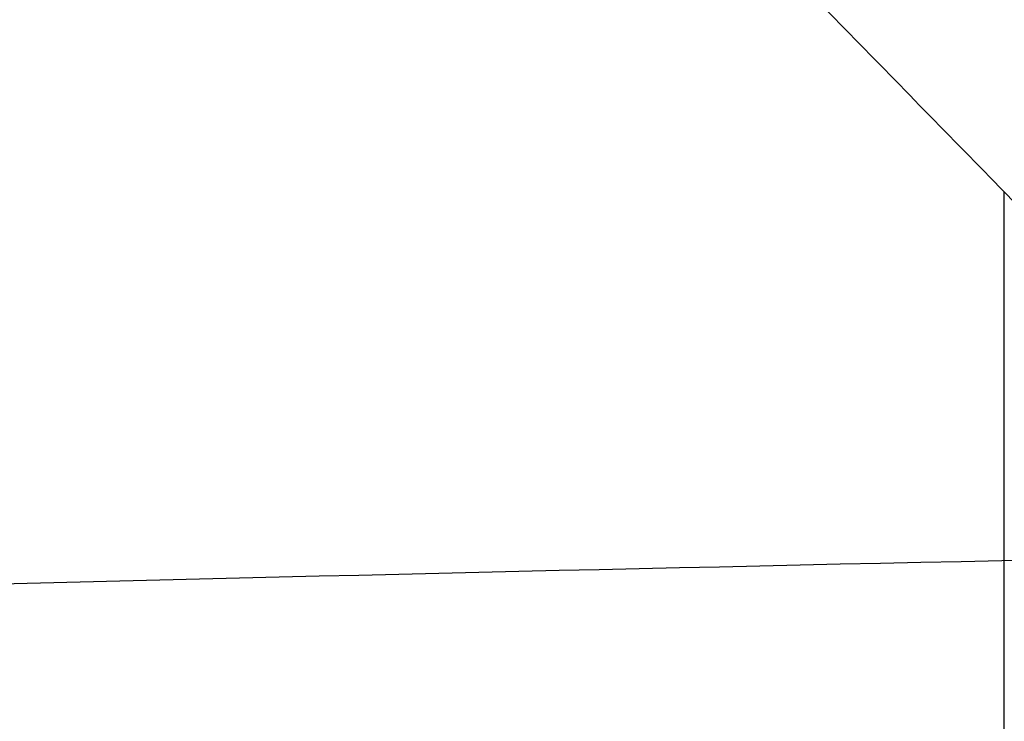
# Model space of a CAD drawing. Header units: millimetres. Extents: x -203 to 203, y 78 to 485.
# Tile 177 of 256: x -1.851 to -1.638, y 201.378 to 201.53. Entities that reach past the tile are written whole.
import ezdxf

# ---------------------------------------------------------------- set-up
doc = ezdxf.new("R2010")
doc.units = ezdxf.units.MM
doc.layers.add('Layer 01', color=18, linetype='Continuous', true_color=0x000000)

# ---------------------------------------------------------------- blocks, each defined once
blk = doc.blocks.new('10CP311BZ')
at = {"layer": 'Layer 01', "extrusion": (1.690585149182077e-14, -1, 4.631737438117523e-14)}
blk.add_open_spline([(-4.897943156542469, 12.00000000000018, 1.193530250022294), (-4.970147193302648, 12, 0.804749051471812), (-4.996238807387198, 12.00000000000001, 0.410242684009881), (-4.9679039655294, 12.00000000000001, -0.1743757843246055), (-4.946842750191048, 12, -0.3687589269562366), (-4.880705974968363, 12, -0.7565128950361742), (-4.835463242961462, 12.00000000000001, -0.9497872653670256), (-4.667284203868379, 12, -1.512509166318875), (-4.511651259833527, 12.00000000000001, -1.870449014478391), (-4.111117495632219, 12.00000000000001, -2.551026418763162), (-3.872288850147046, 12.00000000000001, -2.862611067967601), (-3.46188979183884, 12.00000000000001, -3.282566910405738), (-3.315211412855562, 12, -3.415790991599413), (-3.007185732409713, 12, -3.66129304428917), (-2.686333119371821, 11.99999999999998, -3.8851257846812), (-2.340540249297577, 11.99999999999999, -4.066825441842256), (-1.982028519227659, 12, -4.227038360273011), (-1.795723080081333, 12, -4.296442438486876), (-1.419845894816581, 12, -4.409822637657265), (-1.229184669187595, 12.00000000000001, -4.454382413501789), (-0.8424356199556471, 12.00000000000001, -4.519324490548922), (-0.6451276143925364, 12, -4.539719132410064), (-0.0547867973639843, 12, -4.562814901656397), (0.3352540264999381, 12.00000000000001, -4.529017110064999), (0.7214720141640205, 12, -4.441787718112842)], degree=3, knots=[0, 0, 0, 0, 1.179138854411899, 1.179138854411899, 1.768708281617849, 1.768708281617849, 2.3582777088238, 2.3582777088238, 3.537416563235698, 3.537416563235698, 4.716555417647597, 4.716555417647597, 5.306124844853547, 5.306124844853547, 5.895694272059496, 6.485263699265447, 6.485263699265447, 7.074833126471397, 7.074833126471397, 7.664402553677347, 7.664402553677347, 8.253971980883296, 8.253971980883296, 9.433110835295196, 9.433110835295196, 9.433110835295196, 9.433110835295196], dxfattribs=at)
at = {"layer": 'Layer 01'}
for points in [[(0, 12, 10), (0, 11.46147018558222, 10), (0, 10.92294037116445, 10)], [(-0.195434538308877, 9.393898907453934, 9.670694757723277), (-1.014273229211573, 10.2310309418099, 9.496645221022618), (-1.833111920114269, 11.06816297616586, 9.322595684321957)], [(0.145222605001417, 11.06816297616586, 9.5), (-0.137620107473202, 10.78532026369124, 9.5), (-0.420462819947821, 10.50247755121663, 9.5)]]:
    blk.add_open_spline(points, degree=2, dxfattribs=at)
at = {"layer": 'Layer 01', "extrusion": (0.7071067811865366, -0.7071067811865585, -2.643105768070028e-13)}
blk.add_rational_spline([(0, 10.92294037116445, 10), (0.0484096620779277, 10.97135003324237, 10), (0.0968180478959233, 11.01975841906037, 9.999648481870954), (0.145222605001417, 11.06816297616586, 9.998945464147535)], [1, 0.9999824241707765, 0.9999824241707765, 1], degree=3, dxfattribs=at)
at = {"layer": 'Layer 01', "extrusion": (0.7071067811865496, -0.7071067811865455, -9.893081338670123e-14)}
blk.add_rational_spline([(-0.420462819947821, 10.50247755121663, 9.991156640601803), (-0.2803808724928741, 10.64255949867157, 9.997051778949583), (-0.1402059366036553, 10.78273443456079, 9.999999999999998), (0, 10.92294037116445, 10)], [1, 0.9998525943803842, 0.9998525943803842, 1], degree=3, dxfattribs=at)
blk = doc.blocks.new('CT311ABINT')
at = {"layer": 'Layer 01', "extrusion": (-0.1637859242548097, -0.984092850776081, 0.06881447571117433), "rotation": 0.6561814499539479}
blk.add_blockref('10CP311BZ', (-41.93200462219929, 85.8147011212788, -246.623976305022), dxfattribs=at)

msp = doc.modelspace()

# ---------------------------------------------------------------- block references
at = {"layer": 'Layer 01', "extrusion": (0, -1, 0)}
msp.add_blockref('CT311ABINT', (0, -17.71698113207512, -281.7169811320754), dxfattribs=at)

doc.saveas('drawing.dxf')
